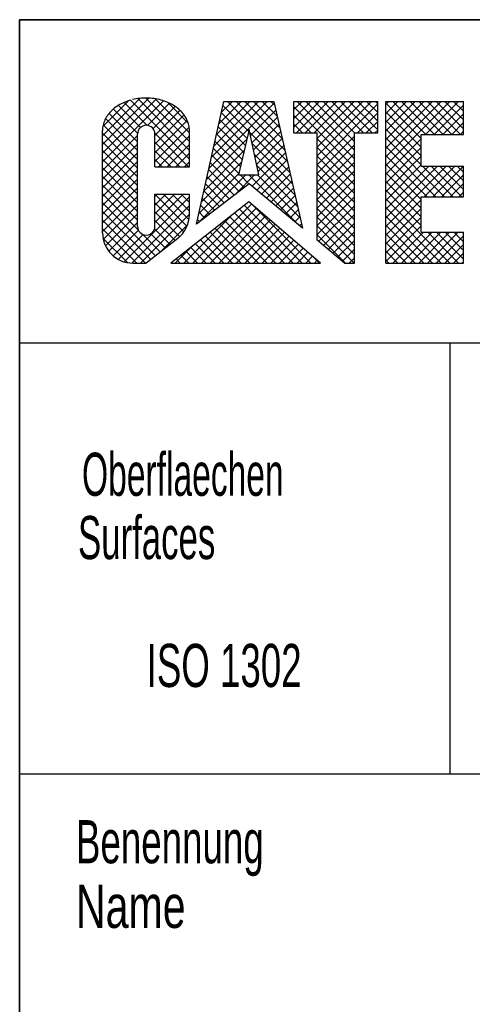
# Model space of a CAD drawing. Header units: millimetres. Extents: x 0 to 1189, y 0 to 841.
# Tile 104 of 119: x 992 to 1013, y 39 to 85. Entities that reach past the tile are written whole.
import ezdxf
from ezdxf.enums import TextEntityAlignment as Align

# ---------------------------------------------------------------- set-up
doc = ezdxf.new("R2010")
doc.units = ezdxf.units.MM
doc.header["$LTSCALE"] = 65.395
doc.layers.get('0').update_dxf_attribs({"linetype": 'CONTINUOUS'})
doc.styles.get("Standard").update_dxf_attribs({"font": 'txt', "width": 0.6})
doc.styles.add('TEXTSTYLE_3', font='txt', dxfattribs={"width": 0.8})

# ---------------------------------------------------------------- blocks, each defined once
blk = doc.blocks.new('*T1604')
at = {"color": 5, "linetype": 'Continuous'}
for p, q in [((0, 0), (187, 0)), ((0, 0), (0, -75)), ((187, 0), (187, -75)), ((0, -75), (187, -75))]:
    blk.add_line(p, q, dxfattribs=at)
at = {"color": 2, "linetype": 'Continuous', "style": 'TEXTSTYLE_3'}
for s, width, p in [('9M32E_GENSET', 0.678571, (73.4, -6.75)), ('1.1', 0.47619, (117.567, -6.75)), ('9M32E_GENSET', 0.678571, (73.4, -13.25)), ('1.1', 0.47619, (117.567, -13.25))]:
    blk.add_text(s, height=5, dxfattribs=dict(at, width=width)).set_placement(p)
for s, width, p in [('W882', 0.833333, (81.679, -22.5)), ('1:25', 0.511905, (128.405, -22.5)), ('-', 0.619048, (11, -72.75))]:
    blk.add_text(s, height=5, dxfattribs=dict(at, width=width)).set_placement(p, align=Align.CENTER)
for s, width, p in [('~98000', 0.690476, (185.6, -22.5)), ('2', 0.690476, (185.6, -62.75)), ('3', 0.619048, (185.6, -73.25))]:
    blk.add_text(s, height=5, dxfattribs=dict(at, width=width)).set_placement(p, align=Align.RIGHT)
at = {"color": 5, "linetype": 'Continuous', "width": 0.761905}
blk.add_text('mK', height=2, dxfattribs=at).set_placement((45.071, -31), align=Align.CENTER)
at = {"color": 7, "linetype": 'Continuous', "style": 'TEXTSTYLE_3'}
for s, width, p in [('Aggregat - Einbauzeichnung', 0.604396, (23.4, -43.125)), ('DIESEL GEN SET INSTALLATION DRAWING', 0.689116, (23.4, -51.875))]:
    blk.add_text(s, height=5, dxfattribs=dict(at, width=width)).set_placement(p)
at = {"color": 7, "linetype": 'Continuous', "style": 'TEXTSTYLE_3', "width": 0.642857}
blk.add_text('9M32E Genset', height=5, dxfattribs=at).set_placement((121.5, -72.75), align=Align.CENTER)

msp = doc.modelspace()

# ---------------------------------------------------------------- linework, layer by layer
at = {"color": 6, "linetype": 'Continuous'}
for p, q in [((1179, 85), (992, 85)), ((992, 10), (992, 85)), ((1179, 70), (992, 70))]:
    msp.add_line(p, q, dxfattribs=at)
at = {"color": 5, "linetype": 'Continuous'}
for p, q in [((997.99719, 81.36349), (995.84867, 79.21497)), ((997.58099, 81.35136), (995.84867, 79.61904)), ((998.35857, 81.3208), (995.84867, 78.8109)), ((997.324, 81.31104), (997.24308, 81.29274)), ((997.40587, 81.32678), (997.324, 81.31104)), ((997.48855, 81.33994), (997.40587, 81.32678)), ((999.88474, 78.93832), (997.48386, 81.33919)), ((997.57189, 81.3505), (997.48855, 81.33994)), ((997.65575, 81.35844), (997.57189, 81.3505)), ((997.73998, 81.36373), (997.65575, 81.35844)), ((997.82443, 81.36638), (997.73998, 81.36373)), ((997.90895, 81.36638), (997.82443, 81.36638)), ((999.88474, 79.34239), (997.86075, 81.36638)), ((997.99341, 81.36373), (997.90895, 81.36638)), ((998.07763, 81.35844), (997.99341, 81.36373)), ((998.16149, 81.3505), (998.07763, 81.35844)), ((998.24483, 81.33994), (998.16149, 81.3505)), ((998.32751, 81.32678), (998.24483, 81.33994)), ((999.88474, 79.74646), (998.30005, 81.33115)), ((998.40938, 81.31104), (998.32751, 81.32678)), ((998.4903, 81.29274), (998.40938, 81.31104)), ((998.68001, 81.23817), (995.84867, 78.40683)), ((997.06892, 81.24336), (995.86364, 80.03808)), ((996.39561, 80.88993), (996.33905, 80.84289)), ((996.45475, 80.93516), (996.39561, 80.88993)), ((996.51636, 80.9785), (996.45475, 80.93516)), ((996.58035, 81.01986), (996.51636, 80.9785)), ((996.64659, 81.05918), (996.58035, 81.01986)), ((997.61247, 79.99837), (996.58702, 81.02382)), ((996.71497, 81.09639), (996.64659, 81.05918)), ((996.78537, 81.13143), (996.71497, 81.09639)), ((996.85767, 81.16423), (996.78537, 81.13143)), ((997.91753, 80.09738), (996.85287, 81.16205)), ((996.93174, 81.19472), (996.85767, 81.16423)), ((997.00746, 81.22286), (996.93174, 81.19472)), ((997.08467, 81.24861), (997.00746, 81.22286)), ((997.16326, 81.27192), (997.08467, 81.24861)), ((999.88474, 78.53424), (997.15077, 81.26822)), ((998.96759, 81.12168), (997.94051, 80.0946)), ((999.22375, 80.97377), (998.19711, 79.94713)), ((998.57012, 81.27192), (998.4903, 81.29274)), ((998.64871, 81.24861), (998.57012, 81.27192)), ((998.72593, 81.22286), (998.64871, 81.24861)), ((998.80164, 81.19472), (998.72593, 81.22286)), ((998.87571, 81.16422), (998.80164, 81.19472)), ((999.82918, 80.20609), (998.86778, 81.16749)), ((998.94801, 81.13143), (998.87571, 81.16422)), ((999.01841, 81.09639), (998.94801, 81.13143)), ((999.08679, 81.05918), (999.01841, 81.09639)), ((999.15303, 81.01986), (999.08679, 81.05918)), ((999.21702, 80.9785), (999.15303, 81.01986)), ((999.27863, 80.93516), (999.21702, 80.9785)), ((999.33777, 80.88993), (999.27863, 80.93516)), ((999.39433, 80.84288), (999.33777, 80.88993)), ((1000.20981, 75.52125), (1001.48289, 81.20969)), ((1003.8294, 81.13463), (1000.78468, 78.08992)), ((1003.50038, 81.20969), (1000.90119, 78.6105)), ((1003.09631, 81.20969), (1001.0177, 79.13107)), ((1002.69224, 81.20969), (1001.1342, 79.65165)), ((1002.28817, 81.20969), (1001.25071, 80.17223)), ((1001.8841, 81.20969), (1001.36721, 80.6928)), ((1002.63995, 79.81974), (1001.44031, 81.01939)), ((1001.48289, 81.20969), (1003.81245, 81.20969)), ((1004.44197, 78.42179), (1001.65408, 81.20969)), ((1004.32412, 78.94372), (1002.05815, 81.20969)), ((1004.20627, 79.46564), (1002.46222, 81.20969)), ((1004.08841, 79.98757), (1002.86629, 81.20969)), ((1003.97056, 80.50949), (1003.27036, 81.20969)), ((1003.85271, 81.03141), (1003.67443, 81.20969)), ((1003.81245, 81.20969), (1005.13974, 75.33164)), ((1004.73346, 81.20969), (1008.6341, 81.20969)), ((1004.73346, 79.74696), (1004.73346, 81.20969)), ((1005.11667, 81.20969), (1004.73346, 80.82648)), ((1005.52074, 81.20969), (1004.73346, 80.42241)), ((1005.92481, 81.20969), (1004.73346, 80.01834)), ((1007.55055, 78.14172), (1004.73346, 80.9588)), ((1006.32888, 81.20969), (1004.86615, 79.74696)), ((1007.55055, 78.54579), (1004.88665, 81.20969)), ((1006.73295, 81.20969), (1005.27022, 79.74696)), ((1007.55055, 78.94986), (1005.29072, 81.20969)), ((1007.13702, 81.20969), (1005.67429, 79.74696)), ((1007.55055, 79.35393), (1005.69479, 81.20969)), ((1007.54109, 81.20969), (1005.81696, 79.48556)), ((1007.94516, 81.20969), (1005.81696, 79.08149)), ((1008.34924, 81.20969), (1005.81696, 78.67742)), ((1008.6341, 81.09048), (1005.81696, 78.27334)), ((1007.56159, 79.74696), (1006.09886, 81.20969)), ((1007.96566, 79.74696), (1006.50293, 81.20969)), ((1008.36973, 79.74696), (1006.907, 81.20969)), ((1008.6341, 79.88666), (1007.31107, 81.20969)), ((1008.6341, 80.29073), (1007.71514, 81.20969)), ((1008.6341, 80.6948), (1008.11922, 81.20969)), ((1008.6341, 81.09887), (1008.52329, 81.20969)), ((1008.6341, 79.74696), (1008.6341, 81.20969)), ((1009.0068, 81.20969), (1012.61814, 81.20969)), ((1009.0068, 73.70639), (1009.0068, 81.20969)), ((1009.15738, 81.20969), (1009.0068, 81.05911)), ((1009.56145, 81.20969), (1009.0068, 80.65504)), ((1009.96552, 81.20969), (1009.0068, 80.25097)), ((1010.36959, 81.20969), (1009.0068, 79.84689)), ((1010.77366, 81.20969), (1009.0068, 79.44282)), ((1011.17773, 81.20969), (1009.0068, 79.03875)), ((1011.5818, 81.20969), (1009.0068, 78.63468)), ((1011.98588, 81.20969), (1009.0068, 78.23061)), ((1010.65158, 79.48547), (1009.0068, 81.13025)), ((1010.86352, 79.6776), (1009.33143, 81.20969)), ((1011.26759, 79.6776), (1009.7355, 81.20969)), ((1011.67166, 79.6776), (1010.13957, 81.20969)), ((1012.07573, 79.6776), (1010.54364, 81.20969)), ((1012.38995, 81.20969), (1010.85786, 79.6776)), ((1012.4798, 79.6776), (1010.94771, 81.20969)), ((1012.61814, 81.03381), (1011.26193, 79.6776)), ((1012.61814, 79.94334), (1011.35178, 81.20969)), ((1012.61814, 80.34741), (1011.75586, 81.20969)), ((1012.61814, 80.75148), (1012.15993, 81.20969)), ((1012.61814, 81.15555), (1012.564, 81.20969)), ((1012.61814, 79.6776), (1012.61814, 81.20969)), ((995.99037, 80.41169), (995.96091, 80.35235)), ((997.47392, 78.92471), (995.98923, 80.4094)), ((996.02312, 80.47005), (995.99037, 80.41169)), ((996.05911, 80.52733), (996.02312, 80.47005)), ((996.09828, 80.58343), (996.05911, 80.52733)), ((996.14054, 80.63825), (996.09828, 80.58343)), ((996.18583, 80.6917), (996.14054, 80.63825)), ((997.47392, 79.32878), (996.15151, 80.65119)), ((996.23406, 80.74369), (996.18583, 80.6917)), ((996.28517, 80.79411), (996.23406, 80.74369)), ((996.33905, 80.84289), (996.28517, 80.79411)), ((997.47574, 79.73103), (996.35261, 80.85416)), ((999.44819, 80.79413), (998.28654, 79.63248)), ((999.63775, 80.57963), (998.28654, 79.22841)), ((999.44821, 80.79411), (999.39433, 80.84288)), ((999.49932, 80.74369), (999.44821, 80.79411)), ((999.54755, 80.6917), (999.49932, 80.74369)), ((999.59284, 80.63825), (999.54755, 80.6917)), ((999.6351, 80.58342), (999.59284, 80.63825)), ((999.67427, 80.52732), (999.6351, 80.58342)), ((999.71026, 80.47005), (999.67427, 80.52732)), ((999.74301, 80.41169), (999.71026, 80.47005)), ((999.77247, 80.35235), (999.74301, 80.41169)), ((1002.56249, 79.49314), (1001.36641, 80.68921)), ((1003.90383, 80.805), (1002.72183, 79.623)), ((1003.97827, 80.47536), (1002.79238, 79.28947)), ((1005.54123, 79.74696), (1004.73346, 80.55473)), ((1008.6341, 80.68641), (1007.69465, 79.74696)), ((1010.65158, 79.08139), (1009.0068, 80.72618)), ((1012.61814, 80.62974), (1011.666, 79.6776)), ((995.85574, 79.98177), (995.85043, 79.91859)), ((995.86457, 80.04473), (995.85574, 79.98177)), ((995.87692, 80.10735), (995.86457, 80.04473)), ((995.89275, 80.16954), (995.87692, 80.10735)), ((997.47392, 78.52063), (995.879, 80.11555)), ((995.91206, 80.23117), (995.89275, 80.16954)), ((995.93479, 80.29214), (995.91206, 80.23117)), ((995.96091, 80.35235), (995.93479, 80.29214)), ((999.7852, 80.323), (998.28654, 78.82434)), ((999.874, 80.00773), (998.28654, 78.42027)), ((999.79859, 80.29214), (999.77247, 80.35235)), ((999.82132, 80.23117), (999.79859, 80.29214)), ((999.84063, 80.16954), (999.82132, 80.23117)), ((999.85646, 80.10735), (999.84063, 80.16954)), ((999.86881, 80.04473), (999.85646, 80.10735)), ((999.87764, 79.98177), (999.86881, 80.04473)), ((999.88295, 79.91859), (999.87764, 79.98177)), ((1002.40756, 78.83992), (1001.21862, 80.02886)), ((1002.48502, 79.16653), (1001.29252, 80.35904)), ((1004.0527, 80.14572), (1002.86293, 78.95595)), ((1005.13716, 79.74696), (1004.73346, 80.15066)), ((1008.6341, 80.28234), (1008.09872, 79.74696)), ((1010.65158, 78.67732), (1009.0068, 80.32211)), ((1012.61814, 80.22566), (1012.07007, 79.6776)), ((995.85043, 79.91859), (995.84865, 79.8553)), ((995.84867, 75.11494), (995.84867, 79.85529)), ((997.47393, 78.11656), (995.84867, 79.74182)), ((997.47392, 79.62801), (995.84867, 78.00276)), ((997.47395, 75.41291), (997.47392, 79.69278)), ((999.83906, 78.17586), (998.28486, 79.73005)), ((998.28654, 78.17586), (998.28654, 79.69278)), ((999.88474, 79.6144), (998.4462, 78.17586)), ((999.88473, 79.85529), (999.88295, 79.91859)), ((999.88474, 78.17586), (999.88474, 79.85529)), ((1002.33009, 78.51332), (1001.14473, 79.69868)), ((1002.66123, 79.90948), (1002.16011, 77.79664)), ((1003.10816, 77.79664), (1002.66123, 79.90948)), ((1004.55983, 77.89987), (1002.69102, 79.76868)), ((1004.12713, 79.81608), (1002.93348, 78.62243)), ((1004.20157, 79.48645), (1003.00403, 78.28891)), ((1004.73346, 79.74696), (1005.81696, 79.74696)), ((1005.81696, 74.76916), (1005.81696, 79.74696)), ((1007.55055, 79.60286), (1005.81696, 77.86927)), ((1007.55055, 79.74696), (1008.6341, 79.74696)), ((1007.55055, 73.70639), (1007.55055, 79.74696)), ((1008.6341, 79.87827), (1008.50279, 79.74696)), ((1010.65158, 78.27325), (1009.0068, 79.91803)), ((1011.73937, 76.78139), (1009.0068, 79.51396)), ((1010.65158, 79.6776), (1012.61814, 79.6776)), ((1010.65158, 78.21161), (1010.65158, 79.6776)), ((1012.61814, 79.82159), (1012.47414, 79.6776)), ((997.47393, 77.71248), (995.84867, 79.33774)), ((997.47392, 79.22394), (995.84867, 77.59869)), ((999.43498, 78.17586), (998.28654, 79.32431)), ((999.88474, 79.21033), (998.85027, 78.17586)), ((1002.55332, 79.45448), (1000.66818, 77.56934)), ((1002.17517, 77.8601), (1000.99694, 79.03833)), ((1002.25263, 78.18671), (1001.07083, 79.3685)), ((1004.67768, 77.37794), (1002.79942, 79.2562)), ((1004.276, 79.15681), (1003.07458, 77.95539)), ((1007.55055, 77.73765), (1005.81696, 79.47123)), ((1007.55055, 79.19879), (1005.81696, 77.4652)), ((1007.55055, 77.33357), (1005.81696, 79.06716)), ((1010.65158, 79.47132), (1009.0068, 77.82654)), ((1011.3353, 76.78139), (1009.0068, 79.10989)), ((1010.65158, 79.06725), (1009.0068, 77.42247)), ((997.47393, 77.30841), (995.84867, 78.93367)), ((997.47392, 78.81987), (995.84867, 77.19462)), ((999.03091, 78.17586), (998.28654, 78.92023)), ((999.88474, 78.80626), (999.25434, 78.17586)), ((1002.42768, 78.92478), (1000.55167, 77.04876)), ((1002.42272, 77.20848), (1000.92305, 78.70815)), ((1004.35044, 78.82717), (1002.79909, 77.27582)), ((1004.79553, 76.85602), (1002.90782, 78.74373)), ((1007.55055, 78.79471), (1005.81696, 77.06113)), ((1007.55055, 76.9295), (1005.81696, 78.66309)), ((1010.93123, 76.78139), (1009.0068, 78.70582)), ((1010.65158, 78.66318), (1009.0068, 77.0184)), ((997.47394, 76.90434), (995.84867, 78.5296)), ((997.47393, 78.4158), (995.84867, 76.79054)), ((997.47394, 76.50026), (995.84867, 78.12553)), ((998.62684, 78.17586), (998.28654, 78.51616)), ((998.28654, 78.17586), (999.88474, 78.17586)), ((999.88474, 78.40219), (999.65841, 78.17586)), ((1002.30205, 78.39507), (1000.43517, 76.52819)), ((1002.19345, 77.03367), (1000.84915, 78.37797)), ((1004.91339, 76.3341), (1003.01623, 78.23126)), ((1004.42487, 78.49754), (1003.01982, 77.09248)), ((1004.4993, 78.1679), (1003.24055, 76.90914)), ((1007.55055, 78.39064), (1005.81696, 76.65706)), ((1007.55055, 76.52543), (1005.81696, 78.25902)), ((1010.65158, 76.65697), (1009.0068, 78.30175)), ((1010.65158, 78.25911), (1009.0068, 76.61433)), ((1011.00815, 78.21161), (1009.0068, 76.21025)), ((1011.41222, 78.21161), (1009.0068, 75.80618)), ((1011.8163, 78.21161), (1009.0068, 75.40211)), ((1010.65158, 78.21161), (1012.61814, 78.21161)), ((1012.14344, 76.78139), (1010.71322, 78.21161)), ((1012.22037, 78.21161), (1010.79015, 76.78139)), ((1012.54751, 76.78139), (1011.11729, 78.21161)), ((1012.61814, 78.20531), (1011.19422, 76.78139)), ((1012.61814, 77.11484), (1011.52137, 78.21161)), ((1012.61814, 77.51891), (1011.92544, 78.21161)), ((1012.61814, 77.92298), (1012.32951, 78.21161)), ((1012.61814, 76.78139), (1012.61814, 78.21161)), ((997.47393, 78.01173), (995.84867, 76.38647)), ((997.47394, 76.09619), (995.84867, 77.72146)), ((1002.17641, 77.86536), (1000.31866, 76.00761)), ((1002.51176, 77.79664), (1000.32163, 75.60651)), ((1001.73492, 76.68406), (1000.70136, 77.71762)), ((1001.96419, 76.85887), (1000.77526, 78.0478)), ((1002.91583, 77.79664), (1002.02259, 76.9034)), ((1002.16011, 77.79664), (1003.10816, 77.79664)), ((1002.65199, 77.38328), (1002.23863, 77.79664)), ((1004.95054, 75.4888), (1002.6427, 77.79664)), ((1005.03124, 75.81217), (1003.04677, 77.79664)), ((1004.57374, 77.83826), (1003.46128, 76.7258)), ((1007.55055, 77.98657), (1005.81696, 76.25299)), ((1007.55055, 76.12136), (1005.81696, 77.85494)), ((1010.65158, 76.2529), (1009.0068, 77.89768)), ((1012.61814, 77.80124), (1011.59829, 76.78139)), ((997.47393, 77.60766), (995.84867, 75.9824)), ((997.47394, 75.69212), (995.84867, 77.31739)), ((997.47393, 77.20359), (995.84867, 75.57833)), ((1002.66123, 77.39033), (1000.20981, 75.52125)), ((1001.50565, 76.50926), (1000.62747, 77.38744)), ((1005.13974, 75.33164), (1002.66123, 77.39033)), ((1004.64817, 77.50862), (1003.68201, 76.54246)), ((1007.55055, 77.5825), (1005.81696, 75.84892)), ((1007.55055, 75.71729), (1005.81696, 77.45087)), ((1010.65158, 75.84883), (1009.0068, 77.49361)), ((1012.61814, 77.39717), (1012.00236, 76.78139)), ((997.50507, 75.25691), (995.84867, 76.91332)), ((997.47394, 76.79953), (995.84867, 75.17426)), ((999.88474, 76.7859), (996.86185, 73.76301)), ((998.28654, 76.90275), (999.88474, 76.90275)), ((998.28654, 75.41291), (998.28654, 76.90275)), ((998.3853, 76.90275), (998.28654, 76.80398)), ((998.78937, 76.90275), (998.28654, 76.39991)), ((999.19344, 76.90275), (998.28654, 75.99584)), ((999.59751, 76.90275), (998.28654, 75.59177)), ((999.77507, 75.41134), (998.28654, 76.89988)), ((999.86561, 75.72488), (998.68774, 76.90275)), ((999.88474, 76.10982), (999.09181, 76.90275)), ((999.88474, 76.51389), (999.49588, 76.90275)), ((999.88474, 75.95625), (999.88474, 76.90275)), ((1001.27638, 76.33446), (1000.55357, 77.05727)), ((1004.7226, 77.17899), (1003.90274, 76.35912)), ((1004.79704, 76.84935), (1004.12347, 76.17578)), ((1007.55055, 77.17843), (1005.81696, 75.44485)), ((1007.55055, 75.31322), (1005.81696, 77.0468)), ((1007.55055, 76.77436), (1005.81696, 75.04078)), ((1010.65158, 75.44475), (1009.0068, 77.08954)), ((1010.65158, 76.78139), (1012.61814, 76.78139)), ((1010.65158, 75.13663), (1010.65158, 76.78139)), ((1012.61814, 76.9931), (1012.40643, 76.78139)), ((998.31378, 74.04414), (995.84867, 76.50925)), ((997.47394, 76.39546), (995.88325, 74.80477)), ((999.88474, 76.38183), (997.21008, 73.70717)), ((999.63165, 75.15069), (998.28654, 76.49581)), ((1002.65279, 76.54274), (999.01793, 73.70639)), ((1002.77224, 76.44084), (1000.03779, 73.70639)), ((1000.81785, 75.98485), (1000.40579, 76.39691)), ((1001.04712, 76.15965), (1000.47968, 76.72709)), ((1005.11667, 73.70639), (1002.44357, 76.37948)), ((1005.97776, 73.70639), (1002.65279, 76.54274)), ((1005.52074, 73.70639), (1002.86782, 76.35931)), ((1004.87147, 76.51971), (1004.3442, 75.99244)), ((1007.55055, 74.90915), (1005.81696, 76.64273)), ((1007.55055, 76.37029), (1005.88932, 74.70906)), ((1011.98588, 73.70639), (1009.0068, 76.68547)), ((1010.65158, 76.64282), (1009.0068, 74.99804)), ((998.08665, 73.86719), (995.84867, 76.10518)), ((997.47394, 75.99139), (995.98758, 74.50503)), ((999.88474, 75.97776), (997.61337, 73.70639)), ((999.44474, 74.93353), (998.28654, 76.09174)), ((1001.82106, 75.89373), (999.63372, 73.70639)), ((1000.58858, 75.81005), (1000.33189, 76.06674)), ((1002.9903, 76.25482), (1000.44186, 73.70639)), ((1003.20836, 76.06881), (1000.84594, 73.70639)), ((1003.42642, 75.8828), (1001.25001, 73.70639)), ((1003.90445, 73.70639), (1001.76267, 75.84817)), ((1004.30852, 73.70639), (1001.98964, 76.02527)), ((1004.7126, 73.70639), (1002.21661, 76.20238)), ((1004.94591, 76.19007), (1004.56493, 75.80909)), ((1005.02034, 75.86044), (1004.78566, 75.62575)), ((1007.55055, 74.50508), (1005.81696, 76.23866)), ((1007.55055, 74.10101), (1005.81696, 75.83459)), ((1007.55055, 75.96622), (1006.11005, 74.52572)), ((1011.5818, 73.70639), (1009.0068, 76.28139)), ((1010.65158, 76.23875), (1009.0068, 74.59397)), ((1011.17773, 73.70639), (1009.0068, 75.87732)), ((1010.65158, 75.83468), (1009.0068, 74.1899)), ((997.84339, 73.70639), (995.84867, 75.7011)), ((997.47394, 75.58732), (996.14164, 74.25501)), ((999.22227, 74.75193), (998.28654, 75.68767)), ((999.80763, 75.49658), (998.50122, 74.19017)), ((1000.35932, 75.63524), (1000.258, 75.73656)), ((1003.09631, 73.70639), (1001.30874, 75.49395)), ((1003.50038, 73.70639), (1001.53571, 75.67106)), ((1003.64448, 75.69679), (1001.65408, 73.70639)), ((1003.86253, 75.51077), (1002.05815, 73.70639)), ((1005.09477, 75.5308), (1005.00639, 75.44241)), ((1007.54109, 73.70639), (1005.81696, 75.43052)), ((1007.55055, 75.56215), (1006.33078, 74.34238)), ((1010.77366, 73.70639), (1009.0068, 75.47325)), ((1010.65158, 75.43061), (1009.0068, 73.78583)), ((997.43932, 73.70639), (995.84867, 75.29703)), ((997.51853, 75.22784), (996.3382, 74.04751)), ((997.73011, 75.03535), (996.57654, 73.88178)), ((998.5409, 74.22109), (997.72426, 75.03773)), ((998.76803, 74.39803), (998.0969, 75.06916)), ((998.99515, 74.57498), (998.27047, 75.29966)), ((1001.8841, 73.70639), (1000.62785, 74.96264)), ((1002.28817, 73.70639), (1000.85481, 75.13974)), ((1002.69224, 73.70639), (1001.08178, 75.31685)), ((1004.08059, 75.32476), (1002.46222, 73.70639)), ((1004.29865, 75.13875), (1002.86629, 73.70639)), ((1004.51671, 74.95273), (1003.27036, 73.70639)), ((1007.13702, 73.70639), (1005.81696, 75.02645)), ((1007.55055, 75.15807), (1006.55151, 74.15904)), ((1010.36959, 73.70639), (1009.0068, 75.06918)), ((1010.76167, 75.13663), (1009.33143, 73.70639)), ((1011.16574, 75.13663), (1009.7355, 73.70639)), ((1011.56981, 75.13663), (1010.13957, 73.70639)), ((1011.97388, 75.13663), (1010.54364, 73.70639)), ((1010.65158, 75.13663), (1012.61814, 75.13663)), ((1012.37795, 75.13663), (1010.94771, 73.70639)), ((1012.38995, 73.70639), (1010.95971, 75.13663)), ((1012.61814, 74.97274), (1011.35178, 73.70639)), ((1012.61814, 73.88227), (1011.36378, 75.13663)), ((1012.61814, 74.28634), (1011.76785, 75.13663)), ((1012.61814, 74.69041), (1012.17192, 75.13663)), ((1012.61814, 75.09448), (1012.57599, 75.13663)), ((1012.61814, 73.70639), (1012.61814, 75.13663)), ((997.01411, 73.72752), (995.86982, 74.87181)), ((999.34183, 74.84507), (997.88025, 73.70639)), ((1001.07596, 73.70639), (1000.17392, 74.60843)), ((1001.48003, 73.70639), (1000.40088, 74.78553)), ((1004.73477, 74.76672), (1003.67443, 73.70639)), ((1004.95282, 74.58071), (1004.0785, 73.70639)), ((1007.09649, 73.70639), (1005.81696, 74.76916)), ((1007.55055, 74.754), (1006.77225, 73.9757)), ((1009.96552, 73.70639), (1009.0068, 74.66511)), ((1012.61814, 74.56867), (1011.75586, 73.70639)), ((999.98169, 74.45843), (999.22965, 73.70639)), ((999.86374, 73.70639), (999.49302, 74.07711)), ((1000.26781, 73.70639), (999.71999, 74.25421)), ((1000.67188, 73.70639), (999.94695, 74.43132)), ((1005.17088, 74.39469), (1004.48258, 73.70639)), ((1005.38894, 74.20868), (1004.88665, 73.70639)), ((1005.607, 74.02267), (1005.29072, 73.70639)), ((1005.92481, 73.70639), (1005.61742, 74.01378)), ((1007.55055, 74.34993), (1006.99298, 73.79236)), ((1009.56145, 73.70639), (1009.0068, 74.26104)), ((1012.61814, 74.1646), (1012.15993, 73.70639)), ((997.25725, 73.70639), (997.88025, 73.70639)), ((999.01793, 73.70639), (1005.97776, 73.70639)), ((999.0556, 73.70639), (999.03909, 73.7229)), ((999.45967, 73.70639), (999.26606, 73.9)), ((1005.82506, 73.83665), (1005.69479, 73.70639)), ((1007.09649, 73.70639), (1007.55055, 73.70639)), ((1007.55055, 73.94586), (1007.31107, 73.70639)), ((1009.15738, 73.70639), (1009.0068, 73.85697)), ((1009.0068, 73.70639), (1012.61814, 73.70639)), ((1012.61814, 73.76053), (1012.564, 73.70639))]:
    msp.add_line(p, q, dxfattribs=at)
at = {"color": 7, "linetype": 'Continuous'}
for p, q in [((1012, 50), (1012, 70)), ((1179, 50), (992, 50))]:
    msp.add_line(p, q, dxfattribs=at)
at = {"color": 5, "linetype": 'Continuous'}
for centre, radius, start, end in [((997.88025, 79.69278), 0.40632, 0, 180), ((998.47617, 75.95625), 1.40857, 307.920834, 360), ((997.88025, 75.41291), 0.40632, 180, 360), ((997.25725, 75.11494), 1.40857, 180, 270)]:
    msp.add_arc(centre, radius, start, end, dxfattribs=at)

# ---------------------------------------------------------------- block references
msp.add_blockref('*T1604', (992, 85))

# ---------------------------------------------------------------- texts
at = {"color": 5, "linetype": 'Continuous', "style": 'TEXTSTYLE_3'}
for s, width, p in [('Oberflaechen', 0.583333, (994.89621, 62.9107)), ('Surfaces', 0.604167, (994.71098, 59.97386)), ('Benennung', 0.637566, (994.61408, 45.8631)), ('Name', 0.714286, (994.61408, 42.8631))]:
    msp.add_text(s, height=2, dxfattribs=dict(at, width=width)).set_placement(p)
at = {"color": 5, "linetype": 'Continuous', "style": 'TEXTSTYLE_3', "width": 0.636905}
msp.add_text('ISO 1302', height=2, dxfattribs=at).set_placement((1001.4988, 54.04155), align=Align.CENTER)

doc.saveas('drawing.dxf')
